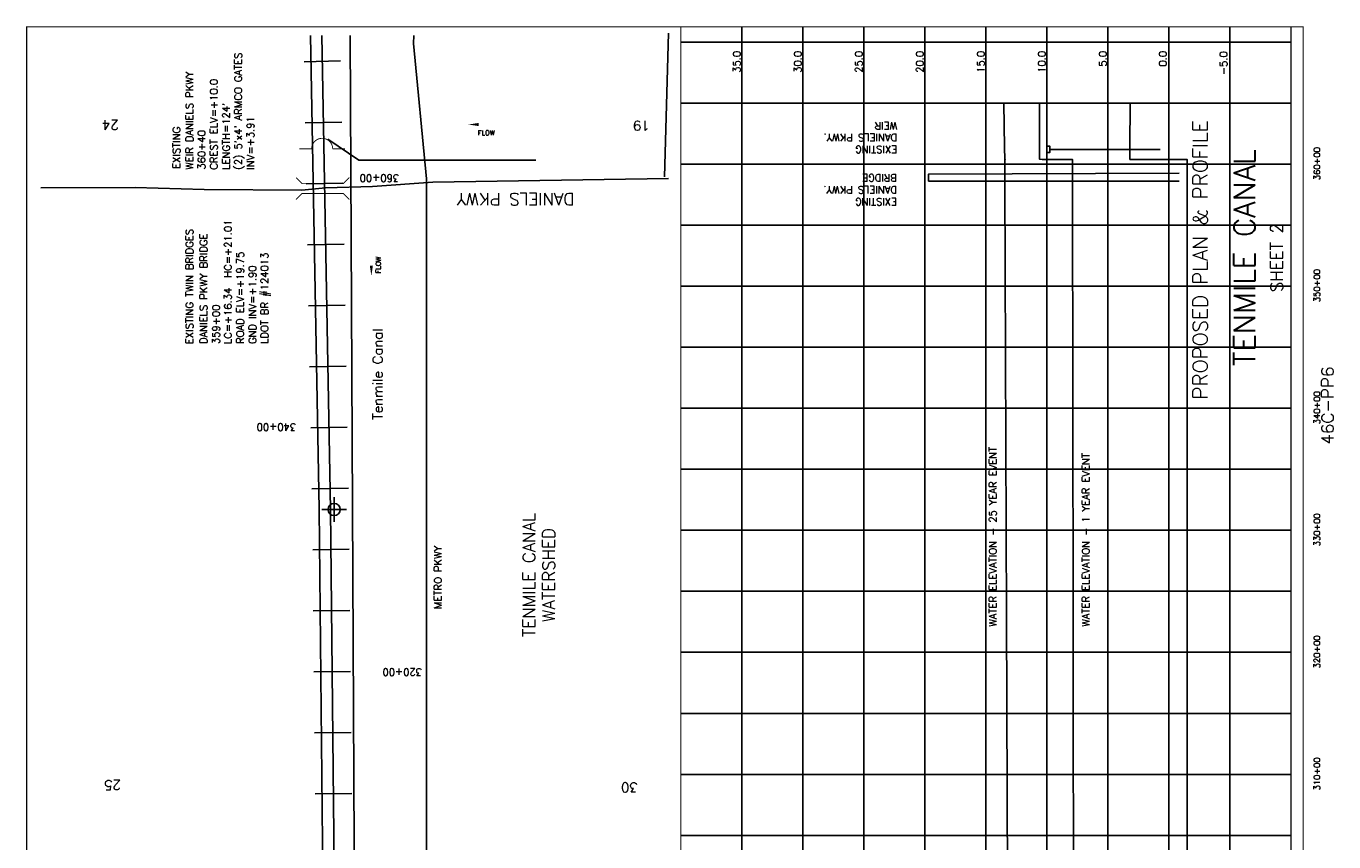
# Model space of a CAD drawing. Extents: x 217843 to 228560, y 790446 to 806456.
# Tile 2 of 2: x 217843 to 228560, y 799773 to 806456. Entities that reach past the tile are written whole.
import ezdxf
from ezdxf.enums import TextEntityAlignment as Align

# ---------------------------------------------------------------- set-up
doc = ezdxf.new("R2010")
doc.units = 0
doc.header["$LTSCALE"] = 1000
doc.header["$PDMODE"] = 34
doc.header["$PDSIZE"] = 100
doc.linetypes.add('DASHED', pattern=[0])
doc.linetypes.add('STREAM', pattern=[0])
doc.layers.get('0').update_dxf_attribs({"linetype": 'CONTINUOUS'})
for name, color, linetype in [('BORDER', 1, 'CONTINUOUS'), ('GRID', 2, 'CONTINUOUS'), ('MAJROADS', 9, 'CONTINUOUS'), ('MLLTXT', 7, 'CONTINUOUS'), ('PROPOSED', 7, 'CONTINUOUS'), ('RR', 13, 'CONTINUOUS'), ('SEC', 2, 'CONTINUOUS'), ('STATIONS', 7, 'CONTINUOUS'), ('STRUCTTEXT', 7, 'CONTINUOUS'), ('STRUCTURES', 1, 'CONTINUOUS'), ('TEXT', 7, 'CONTINUOUS'), ('TRUNKS', 5, 'STREAM'), ('WSHEDS', 3, 'CONTINUOUS')]:
    doc.layers.add(name, color=color, linetype=linetype)
doc.styles.get("Standard").update_dxf_attribs({"font": 'ROMANS'})

# ---------------------------------------------------------------- blocks, each defined once
blk = doc.blocks.new('BRIDGE')
at = {"layer": 'STRUCTURES', "color": 0, "const_width": 20}
for points in [[(-234, -534), (-101, -402), (-101, 496), (-234, 629)], [(244, -534), (112, -402), (112, 496), (244, 629)]]:
    blk.add_lwpolyline(points, dxfattribs=at)
blk = doc.blocks.new('WEIR')
at = {"layer": 'STRUCTURES', "color": 0, "const_width": 30}
blk.add_lwpolyline([(13, 761), (13, 358, -1), (13, -332), (13, -734)], format="xyb", dxfattribs=at)
blk = doc.blocks.new('FLARROW')
at = {"color": 0}
blk.add_lwpolyline([(-0.28, 0.019, 0, 0.05, 0), (-0.112, 0.019, 0, 0, -0.087559), (-0.012, 0.001, 0, 0, 0.245722), (0.075, 0.013, 0, 0, -0.309425), (0.212, 0.015, 0, 0, 0), (0.278, 0.013, 0, 0, 0)], format="xyseb", dxfattribs=at)
blk.add_text('FLOW', height=0.08, dxfattribs=at).set_placement((0.015, -0.157), align=Align.CENTER)

msp = doc.modelspace()

# ---------------------------------------------------------------- linework, layer by layer
at = {"color": 0}
msp.add_lwpolyline([(226208, 805447), (226208, 805472), (226233, 805472), (226233, 805422), (226208, 805422)], close=True, dxfattribs=at)
msp.add_lwpolyline([(226233, 805447), (227136, 805447)], dxfattribs=at)
at = {"layer": 'BORDER', "color": 0, "const_width": 10}
msp.add_lwpolyline([(228308, 790451), (228308, 806451), (217848, 806451), (217848, 790451)], close=True, dxfattribs=at)
for points in [[(223208, 790451), (223208, 806451)], [(228208, 790451), (228208, 806451)]]:
    msp.add_lwpolyline(points, dxfattribs=at)
at = {"layer": 'GRID', "color": 0}
for points in [[(223708, 790451), (223708, 806451)], [(224208, 790451), (224208, 806451)], [(224708, 790451), (224708, 806451)], [(225208, 790451), (225208, 806451)], [(225708, 790451), (225708, 806451)], [(226208, 790451), (226208, 806451)], [(226708, 790451), (226708, 806451)], [(227208, 790451), (227208, 806451)], [(227708, 790451), (227708, 806451)], [(228208, 806326), (223208, 806326)], [(228208, 805826), (223208, 805826)], [(228208, 805326), (223208, 805326)], [(228208, 804826), (223208, 804826)], [(228208, 804326), (223208, 804326)], [(228208, 803826), (223208, 803826)], [(228208, 803326), (223208, 803326)], [(228208, 802826), (223208, 802826)], [(228208, 802326), (223208, 802326)], [(228208, 801826), (223208, 801826)], [(228208, 801326), (223208, 801326)], [(228208, 800826), (223208, 800826)], [(228208, 800326), (223208, 800326)], [(228208, 799826), (223208, 799826)]]:
    msp.add_lwpolyline(points, dxfattribs=at)
at = {"layer": 'MAJROADS', "color": 0}
for points in [[(221019, 806380), (221018, 806315), (221123, 805206)], [(223107, 806400), (223073, 805222)], [(223107, 805207), (221175, 805179), (220681, 805144), (220295, 805132), (220103, 805112), (219301, 805119), (218736, 805134), (217962, 805132)], [(221123, 805206), (221123, 798488)]]:
    msp.add_lwpolyline(points, dxfattribs=at)
at = {"layer": 'PROPOSED', "color": 0}
msp.add_line((226888, 805366), (226888, 805463), dxfattribs=at)
for points in [[(225889, 798723), (225877, 801623), (225864, 805173), (225864, 805201), (225864, 805245), (225864, 805246), (225864, 805362), (225864, 805363), (225866, 805365), (225863, 805366), (225861, 805463), (225854, 805826)], [(226147, 805826), (226148, 805463), (226148, 805366), (226169, 805365), (226419, 805363), (226419, 805362), (226419, 805246), (226419, 805245), (226419, 805201), (226419, 805173), (226423, 801623), (226425, 798723)], [(226888, 805366), (226888, 805364)]]:
    msp.add_lwpolyline(points, dxfattribs=at)
at = {"layer": 'PROPOSED', "color": 0, "linetype": 'DASHED'}
for points in [[(226888, 805366), (226888, 805366), (226888, 805463), (226889, 805826)], [(227408, 790826), (227408, 791809), (227473, 794397), (227473, 794398), (227523, 794448), (227408, 794473), (227408, 797223), (227408, 797423), (227408, 797623), (227358, 798597), (227358, 798630), (227358, 798631), (227358, 798674), (227358, 798723), (227358, 801623), (227358, 805173), (227358, 805201), (227358, 805245), (227358, 805246), (227358, 805362), (227358, 805363), (226888, 805364)], [(227293, 805253), (225238, 805245), (225238, 805187), (227293, 805187)]]:
    msp.add_lwpolyline(points, dxfattribs=at)
at = {"layer": 'RR', "color": 0}
msp.add_lwpolyline([(220499, 806379), (220564, 793119), (220592, 792723), (220664, 792315), (220836, 791935), (221047, 791579), (221687, 790569)], dxfattribs=at)
at = {"layer": 'SEC', "color": 0}
msp.add_point((220367, 802496), dxfattribs=at)
at = {"layer": 'STATIONS', "color": 0}
for p, q in [((220120, 806165), (220420, 806171)), ((220129, 805665), (220429, 805671)), ((220138, 805165), (220438, 805171)), ((220148, 804665), (220448, 804671)), ((220157, 804166), (220457, 804171)), ((220166, 803666), (220466, 803671)), ((220175, 803166), (220475, 803171)), ((220184, 802666), (220484, 802671)), ((220191, 802167), (220491, 802170)), ((220196, 801667), (220496, 801670)), ((220201, 801167), (220501, 801170)), ((220206, 800667), (220506, 800670)), ((220211, 800167), (220511, 800170))]:
    msp.add_line(p, q, dxfattribs=at)
at = {"layer": 'TRUNKS', "color": 0, "linetype": 'STREAM'}
msp.add_lwpolyline([(220266, 806379), (220337, 802496), (220392, 797167), (220447, 791896), (220451, 790569)], dxfattribs=at)
at = {"layer": 'TRUNKS', "color": 0}
msp.add_lwpolyline([(220316, 805530), (220570, 805359), (222019, 805358)], dxfattribs=at)
msp.add_lwpolyline([(220672, 804410, 0, 25, 0), (220672, 804494, 0, 0, -0.087559), (220681, 804544, 0, 0, 0.245722), (220675, 804588, 0, 0, -0.309425), (220674, 804656, 0, 0, 0), (220675, 804689, 0, 0, 0)], format="xyseb", dxfattribs=at)
at = {"layer": 'WSHEDS', "color": 0}
msp.add_lwpolyline([(220360, 790569), (220358, 791427, 0.002027), (220358, 791428), (220303, 796696, -0.000044), (220303, 796696), (220283, 798676), (220243, 802498, 0.002002), (220243, 802499), (220172, 806379, -0.003585)], format="xyb", dxfattribs=at)

# ---------------------------------------------------------------- block references
at = {"layer": 'STRUCTURES', "color": 0, "rotation": 90}
for name, p, xscale, yscale, zscale in [('WEIR', (220272, 805448), 0.25, 0.25, 0.25), ('BRIDGE', (220291, 805124), 0.375, 0.375, 0.375)]:
    msp.add_blockref(name, p, dxfattribs=dict(at, xscale=xscale, yscale=yscale, zscale=zscale))
at = {"layer": 'TRUNKS', "color": 0, "xscale": 500, "yscale": 500, "zscale": 500}
msp.add_blockref('FLARROW', (221606, 805641), dxfattribs=at)

# ---------------------------------------------------------------- texts
at = {"layer": 'MLLTXT', "color": 0}
for s, p in [('35.0', (223697, 806074)), ('30.0', (224197, 806074)), ('25.0', (224697, 806074)), ('20.0', (225197, 806074)), ('15.0', (225697, 806074)), ('10.0', (226197, 806074)), ('5.0', (226697, 806125)), ('0.0', (227188, 806125)), ('-5.0', (227686, 806055))]:
    msp.add_text(s, height=60, rotation=90, dxfattribs=at).set_placement(p)
at = {"layer": 'PROPOSED', "color": 0}
for s, height, rotation, p in [('WEIR', 60, 180, (224982, 805671)), ('DANIELS PKWY.', 60, 180, (224982, 805574)), ('EXISTING', 60, 180, (224982, 805477)), ('BRIDGE', 60, 180, (224981, 805243)), ('DANIELS PKWY.', 60, 180, (224981, 805146)), ('DANIELS PKWY', 100, 180, (222337, 805089)), ('EXISTING', 60, 180, (224981, 805048)), ('WATER ELEVATION - 25 YEAR EVENT', 60, 90, (225795, 801537)), ('WATER ELEVATION - 1 YEAR EVENT', 60, 90, (226557, 801537))]:
    msp.add_text(s, height=height, rotation=rotation, dxfattribs=at).set_placement(p)
for s, height, p in [('PROPOSED PLAN & PROFILE', 120, (227525, 804541)), ('46C-PP6', 100, (228558, 803348))]:
    msp.add_text(s, height=height, rotation=90, dxfattribs=at).set_placement(p, align=Align.CENTER)
at = {"layer": 'STATIONS', "color": 0}
msp.add_text('340+00', height=60, rotation=180, dxfattribs=at).set_placement((219894, 803201), align=Align.CENTER)
at = {"layer": 'STRUCTTEXT', "color": 0}
for s, p in [("(2) 5'x4' ARMCO GATES", (219611, 805281)), ('WEIR DANIELS PKWY', (219211, 805281)), ('CREST ELV=+10.0', (219411, 805281)), ("LENGTH=124'", (219511, 805281)), ('EXISTING', (219105, 805288)), ('INV=+3.91', (219711, 805281)), ('360+40  ', (219311, 805281)), ('EXISTING TWIN BRIDGES', (219211, 803852)), ('DANIELS PKWY BRIDGE', (219327, 803853)), ('LC=+16.34  HC=+21.01', (219527, 803851)), ('ROAD ELV=+19.75', (219627, 803853)), ('LDOT BR #124013', (219827, 803853)), ('GND INV=+1.90', (219727, 803853)), ('359+00', (219429, 803851))]:
    msp.add_text(s, height=60, rotation=90, dxfattribs=at).set_placement(p)
at = {"layer": 'TEXT', "color": 0}
for s, height, rotation, p in [('24', 80, 180, (218603, 805686)), ('19', 80, 180, (222953, 805681)), ('METRO PKWY', 60, 90, (221248, 801681)), ('25', 80, 180, (218620, 800278)), ('30', 80, 180, (222855, 800259))]:
    msp.add_text(s, height=height, rotation=rotation, dxfattribs=at).set_placement(p)
for s, height, rotation, p in [('TENMILE CANAL', 175, 90, (227914, 804560)), ('360+00', 50, 90, (228446, 805330)), ('360+00', 60, 180, (220738, 805241)), ('SHEET 2', 100, 90, (228141, 804560)), ('350+00', 50, 90, (228446, 804330)), ('340+00', 50, 90, (228446, 803330)), ('TENMILE CANAL', 100, 90, (222013, 801960)), ('WATERSHED', 100, 90, (222175, 801960)), ('330+00', 50, 90, (228446, 802330)), ('320+00', 50, 90, (228446, 801330)), ('320+00', 60, 180, (220925, 801193)), ('310+00', 50, 90, (228446, 800330))]:
    msp.add_text(s, height=height, rotation=rotation, dxfattribs=at).set_placement(p, align=Align.CENTER)
at = {"layer": 'TRUNKS', "color": 0}
msp.add_text('FLOW', height=40, rotation=90, dxfattribs=at).set_placement((220749, 804500), align=Align.CENTER)
msp.add_text('Tenmile Canal', height=80, rotation=90, dxfattribs=at).set_placement((220764, 803230))

doc.saveas('drawing.dxf')
